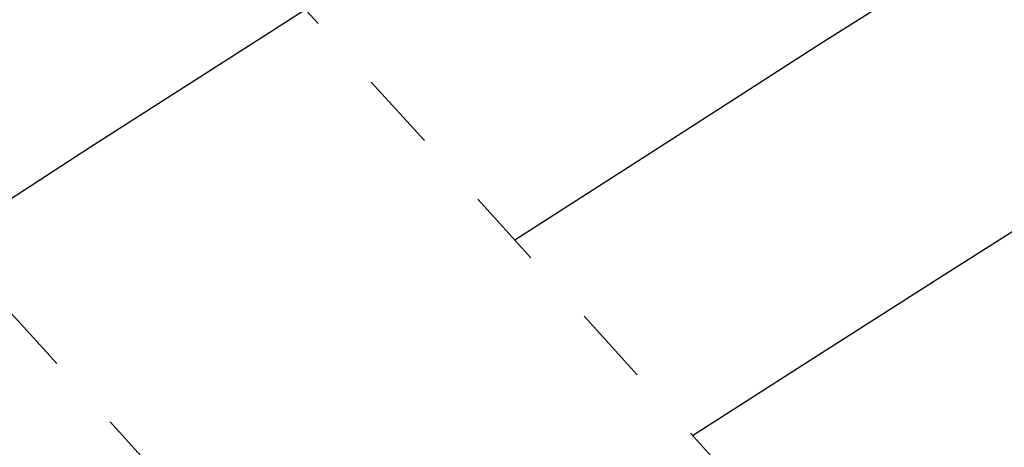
# Model space of a CAD drawing. Extents: x 0 to 363660, y 0 to 4201329.
# Tile 174 of 256: x 360271 to 360280, y 4200436 to 4200440. Entities that reach past the tile are written whole.
import ezdxf

# ---------------------------------------------------------------- set-up
doc = ezdxf.new("R2010")
doc.units = 0
doc.header["$LTSCALE"] = 0.5
doc.header["$MEASUREMENT"] = 0
doc.linetypes.add('CONTI', pattern=[0])
doc.linetypes.add('Д_ТРОТ_ТРУБА', pattern=[3, 1.5, -1.5])
doc.layers.add('(025) Дорога', color=7, linetype='Continuous')
doc.layers.add('GORIZDEFAULT', color=32, linetype='CONTI')
doc.layers.add('(032) Горизонтали утолщенные', color=32, linetype='Continuous', lineweight=30)
doc.layers.add('.', color=7, linetype='Continuous', lineweight=15)

# ---------------------------------------------------------------- blocks, each defined once
blk = doc.blocks.new('gergrgrre')
at = {"layer": '(025) Дорога', "linetype": 'Д_ТРОТ_ТРУБА', "flags": 128}
for points in [[(360044.1953, 4200796.0117), (360041.8164, 4200791.7725), (360042.3584, 4200788.3041), (360046.0867, 4200780.21), (360059.0121, 4200755.8869), (360082.2659, 4200713.415), (360119.8375, 4200651.9108), (360154.2478, 4200588.2735), (360168.9516, 4200565.337), (360182.6178, 4200547.7659), (360213.0435, 4200512.0439), (360268.2829, 4200446.2622), (360308.9265, 4200401.5342), (360387.3686, 4200322.5934), (360428.1163, 4200283.4973), (360457.1161, 4200256.4198), (360464.8857, 4200245.4437), (360476.5072, 4200228.2628), (360489.0602, 4200214.493), (360499.0649, 4200202.9837)], [(360034.8587, 4200791.3921), (360036.7325, 4200790.5012), (360038.7612, 4200786.5526), (360042.5011, 4200778.4333), (360055.4916, 4200753.9879), (360078.8029, 4200711.4108), (360116.369, 4200649.9155), (360150.8, 4200586.24), (360165.6824, 4200563.025), (360179.515, 4200545.24), (360209.9892, 4200509.4609), (360265.27, 4200443.63), (360306.0262, 4200398.7781), (360384.5648, 4200319.7401), (360425.3665, 4200280.5922), (360454.0874, 4200253.7751), (360461.5963, 4200243.1673), (360473.3562, 4200225.7819), (360486.0723, 4200211.8331), (360495.2332, 4200201.2946)]]:
    blk.add_lwpolyline(points, dxfattribs=at)
at = {"layer": '(032) Горизонтали утолщенные', "color": 32}
blk.add_polyline3d([(360275.7007, 4200438.0989, 542), (360277.2, 4200439.06, 542), (360278.6, 4200439.96, 542), (360279.8, 4200440.72, 542), (360280.77, 4200441.34, 542), (360281.54, 4200441.83, 542), (360282.13, 4200442.21, 542), (360282.58, 4200442.5, 542), (360282.93, 4200442.73, 542), (360283.2, 4200442.92, 542), (360283.43, 4200443.09, 542), (360283.65, 4200443.26, 542), (360283.87, 4200443.44, 542), (360284.08, 4200443.63, 542), (360284.3, 4200443.85, 542), (360284.53, 4200444.1, 542), (360284.77, 4200444.38, 542)], dxfattribs=at)
at = {"layer": 'GORIZDEFAULT', "color": 32}
for points in [[(360277.3855, 4200436.2448, 541.5), (360278.58, 4200437.01, 541.5), (360279.74, 4200437.75, 541.5), (360280.75, 4200438.39, 541.5)], [(360263.94, 4200433.8, 542.5), (360269.07, 4200437.3, 542.5), (360270.28, 4200438.07, 542.5), (360271.68, 4200438.98, 542.5), (360273.21, 4200439.96, 542.5), (360274.78, 4200440.97, 542.5), (360276.3, 4200441.95, 542.5), (360277.71, 4200442.86, 542.5), (360278.91, 4200443.64, 542.5), (360281.88, 4200445.83, 542.5)]]:
    blk.add_polyline3d(points, dxfattribs=at)

msp = doc.modelspace()

# ---------------------------------------------------------------- hatches: boundary and pattern name
at = {"layer": '.', "ltscale": 0.149071}
h = msp.add_hatch(color=256, dxfattribs=at)
h.dxf.hatch_style = 1
h.set_gradient(color1=(255, 255, 255), tint=1)
h.paths.add_polyline_path([(359890.2408, 4200193.8911), (361190.2408, 4200193.8911), (361190.2408, 4201328.8911), (359890.2408, 4201328.8911)])
h.paths.add_polyline_path([(359905.2408, 4201313.8911), (361175.2408, 4201313.8911), (361175.2408, 4200208.8911), (359905.2408, 4200208.8911)], flags=16)

# ---------------------------------------------------------------- block references
at = {"linetype": 'Continuous'}
msp.add_blockref('gergrgrre', (0, 0), dxfattribs=at)

doc.saveas('drawing.dxf')
